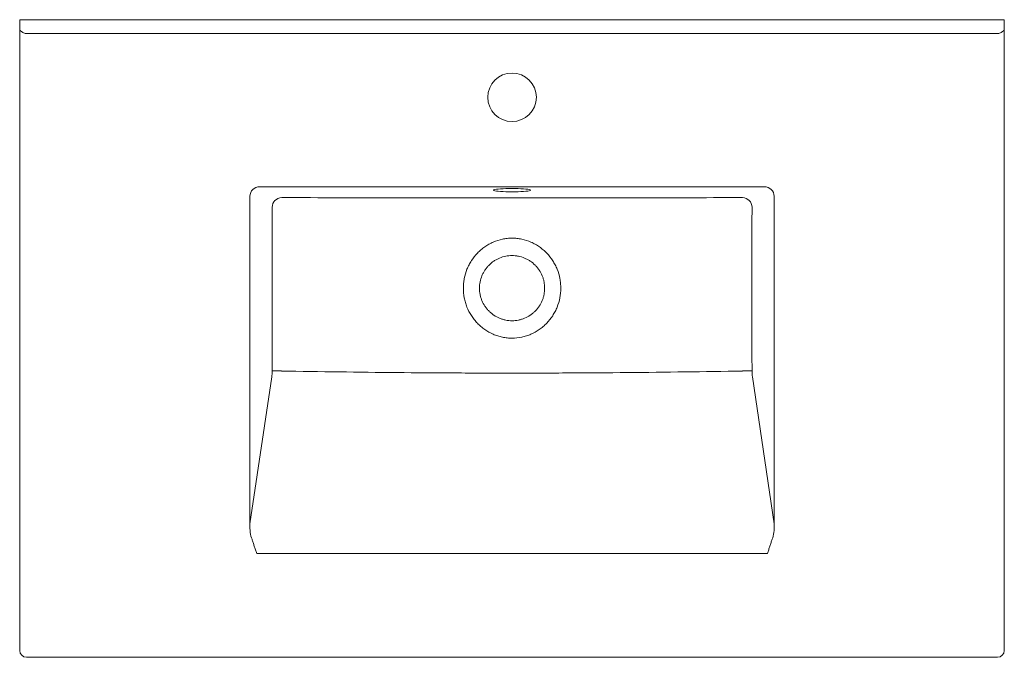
# Model space of a CAD drawing. Header units: millimetres. Extents: x 4540.238 to 4540.948, y 2348.132 to 2348.592.
import ezdxf

# ---------------------------------------------------------------- set-up
doc = ezdxf.new("R2010")
doc.units = ezdxf.units.MM
doc.layers.add('SANINDUSA', color=3, linetype='Continuous')

msp = doc.modelspace()

# ---------------------------------------------------------------- linework, layer by layer
at = {"layer": 'SANINDUSA', "linetype": 'Continuous', "lineweight": 15}
for p, q in [((4540.23801, 2348.58567), (4540.23801, 2348.5922)), ((4540.23801, 2348.5922), (4540.24301, 2348.5922)), ((4540.94301, 2348.5922), (4540.24301, 2348.5922)), ((4540.94301, 2348.5922), (4540.94801, 2348.5922)), ((4540.94801, 2348.5922), (4540.94801, 2348.58567)), ((4540.23801, 2348.5812), (4540.23801, 2348.58567)), ((4540.23801, 2348.1372), (4540.23801, 2348.5812)), ((4540.24301, 2348.5822), (4540.94301, 2348.5822)), ((4540.94801, 2348.58567), (4540.94801, 2348.5812)), ((4540.94801, 2348.5812), (4540.94801, 2348.1372)), ((4540.77493, 2348.47164), (4540.41119, 2348.47164)), ((4540.40408, 2348.46477), (4540.40408, 2348.22853)), ((4540.78204, 2348.22853), (4540.78204, 2348.46477)), ((4540.40408, 2348.22853), (4540.41975, 2348.33443)), ((4540.76637, 2348.33443), (4540.78204, 2348.22853)), ((4540.77718, 2348.2071), (4540.40893, 2348.2071)), ((4540.94301, 2348.1322), (4540.24301, 2348.1322))]:
    msp.add_line(p, q, dxfattribs=at)
at = {"layer": 'SANINDUSA', "linetype": 'Continuous', "lineweight": 15, "flags": 128}
msp.add_lwpolyline([(4540.59306, 2348.46802), (4540.59528, 2348.46803), (4540.59744, 2348.46808), (4540.59948, 2348.46816), (4540.60135, 2348.46827), (4540.60299, 2348.4684), (4540.60436, 2348.46855), (4540.60542, 2348.46872), (4540.60615, 2348.46891), (4540.60651, 2348.4691), (4540.60651, 2348.46929), (4540.60615, 2348.46948), (4540.60542, 2348.46967), (4540.60436, 2348.46984), (4540.60299, 2348.46999), (4540.60135, 2348.47012), (4540.59948, 2348.47023), (4540.59744, 2348.47031), (4540.59528, 2348.47036), (4540.59306, 2348.47037), (4540.59084, 2348.47036), (4540.58867, 2348.47031), (4540.58663, 2348.47023), (4540.58477, 2348.47012), (4540.58313, 2348.46999), (4540.58176, 2348.46984), (4540.5807, 2348.46967), (4540.57997, 2348.46948), (4540.5796, 2348.46929), (4540.5796, 2348.4691), (4540.57997, 2348.46891), (4540.5807, 2348.46872), (4540.58176, 2348.46855), (4540.58313, 2348.4684), (4540.58477, 2348.46827), (4540.58663, 2348.46816), (4540.58867, 2348.46808), (4540.59084, 2348.46803), (4540.59306, 2348.46802)], dxfattribs=at)
at = {"layer": 'SANINDUSA', "linetype": 'Continuous', "lineweight": 15}
msp.add_circle((4540.59306, 2348.5362), 0.0175, dxfattribs=at)
for centre, radius, start, end in [((4540.4271, 2348.45677), 0.00706, 91.34042, 179.31825), ((4540.75902, 2348.45677), 0.00706, 0.68175, 88.65958), ((4540.42597, 2348.5274), 0.18865, 268.19591, 270.2655), ((4540.76014, 2348.5274), 0.18865, 269.7345, 271.80409), ((4540.24301, 2348.1372), 0.005, 180, 270), ((4540.94301, 2348.1372), 0.005, 270, 0)]:
    msp.add_arc(centre, radius, start, end, dxfattribs=at)
for centre, major_axis, ratio, start_param, end_param in [((4540.4114, 2348.46456), (0.00663, -0.00329), 0.945891, 2.038989, 3.59465), ((4540.77472, 2348.46456), (0.00663, 0.00329), 0.945891, 5.830128, 7.385789), ((4540.4114, 2348.23143), (0.00255, 0.01726), 0.401176, 1.798433, 2.574634), ((4540.77472, 2348.23143), (-0.00255, 0.01726), 0.401176, 3.708551, 4.484752)]:
    msp.add_ellipse(centre, major_axis=major_axis, ratio=ratio, start_param=start_param, end_param=end_param, dxfattribs=at)
for points, knots in [([(4540.23801, 2348.58567), (4540.23801, 2348.58567), (4540.23801, 2348.58565), (4540.23801, 2348.58561), (4540.23801, 2348.58551), (4540.23806, 2348.58522), (4540.23832, 2348.58461), (4540.239, 2348.58383), (4540.23992, 2348.58314), (4540.24086, 2348.58263), (4540.24189, 2348.58226), (4540.24268, 2348.58222), (4540.24301, 2348.5822)], [0, 0, 0, 0, 0.001946, 0.011434, 0.03006, 0.079946, 0.227067, 0.464396, 0.599184, 0.708363, 0.879823, 1, 1, 1, 1]), ([(4540.94801, 2348.58567), (4540.94801, 2348.58567), (4540.94801, 2348.58565), (4540.94801, 2348.58561), (4540.948, 2348.58551), (4540.94795, 2348.58522), (4540.9477, 2348.58461), (4540.94701, 2348.58383), (4540.94609, 2348.58314), (4540.94516, 2348.58263), (4540.94412, 2348.58226), (4540.94333, 2348.58222), (4540.94301, 2348.5822)], [0, 0, 0, 0, 0.001946, 0.011434, 0.03006, 0.079946, 0.227067, 0.464396, 0.599184, 0.708363, 0.879823, 1, 1, 1, 1]), ([(4540.42693, 2348.46382), (4540.44078, 2348.46381), (4540.45462, 2348.46379), (4540.48231, 2348.46377), (4540.49615, 2348.46376), (4540.52384, 2348.46374), (4540.53768, 2348.46374), (4540.55845, 2348.46373), (4540.56537, 2348.46373), (4540.57921, 2348.46372), (4540.59306, 2348.46372), (4540.6069, 2348.46372), (4540.62075, 2348.46373), (4540.62767, 2348.46373), (4540.64843, 2348.46374), (4540.66228, 2348.46374), (4540.68997, 2348.46376), (4540.70381, 2348.46377), (4540.7315, 2348.46379), (4540.74534, 2348.46381), (4540.75918, 2348.46382)], [0, 0, 0, 0, 0.125, 0.125, 0.25, 0.25, 0.375, 0.375, 0.4375, 0.4375, 0.5, 0.5625, 0.5625, 0.625, 0.625, 0.75, 0.75, 0.875, 0.875, 1, 1, 1, 1]), ([(4540.42004, 2348.33884), (4540.42006, 2348.34868), (4540.42008, 2348.35851), (4540.4201, 2348.37818), (4540.42011, 2348.38801), (4540.42011, 2348.40768), (4540.4201, 2348.41752), (4540.42008, 2348.43718), (4540.42006, 2348.44702), (4540.42004, 2348.45685)], [0, 0, 0, 0, 0.25, 0.25, 0.5, 0.5, 0.75, 0.75, 1, 1, 1, 1]), ([(4540.76608, 2348.45685), (4540.76606, 2348.44702), (4540.76604, 2348.43718), (4540.76601, 2348.41752), (4540.76601, 2348.40768), (4540.76601, 2348.38801), (4540.76601, 2348.37818), (4540.76604, 2348.35851), (4540.76606, 2348.34868), (4540.76608, 2348.33884)], [0, 0, 0, 0, 0.25, 0.25, 0.5, 0.5, 0.75, 0.75, 1, 1, 1, 1]), ([(4540.59306, 2348.36244), (4540.59188, 2348.36244), (4540.59071, 2348.3625), (4540.5884, 2348.36274), (4540.58725, 2348.36292), (4540.58498, 2348.36339), (4540.58386, 2348.36369), (4540.58218, 2348.36422), (4540.58163, 2348.36442), (4540.58053, 2348.36483), (4540.57999, 2348.36505), (4540.57732, 2348.36621), (4540.5753, 2348.36735), (4540.57242, 2348.36935), (4540.57149, 2348.37008), (4540.56972, 2348.37159), (4540.56887, 2348.37239), (4540.56727, 2348.37406), (4540.56651, 2348.37494), (4540.56542, 2348.37631), (4540.56507, 2348.37677), (4540.56439, 2348.37772), (4540.56406, 2348.37821), (4540.56247, 2348.38067), (4540.56141, 2348.38273), (4540.56012, 2348.38596), (4540.55974, 2348.38706), (4540.55924, 2348.38875), (4540.55909, 2348.38932), (4540.55882, 2348.39046), (4540.55869, 2348.39103), (4540.55815, 2348.39389), (4540.55793, 2348.39619), (4540.55793, 2348.3991), (4540.55795, 2348.39968), (4540.558, 2348.40085), (4540.55804, 2348.40144), (4540.55821, 2348.40319), (4540.55838, 2348.40434), (4540.55903, 2348.40776), (4540.55968, 2348.40998), (4540.56099, 2348.41323), (4540.56148, 2348.4143), (4540.56255, 2348.41637), (4540.56313, 2348.41738), (4540.56502, 2348.42029), (4540.56645, 2348.42211), (4540.56849, 2348.42423), (4540.5689, 2348.42464), (4540.56975, 2348.42544), (4540.57019, 2348.42583), (4540.57151, 2348.42696), (4540.57243, 2348.42767), (4540.57432, 2348.42899), (4540.5753, 2348.42961), (4540.57683, 2348.43047), (4540.57734, 2348.43074), (4540.57839, 2348.43126), (4540.57893, 2348.43151), (4540.5816, 2348.43268), (4540.58381, 2348.43338), (4540.58722, 2348.4341), (4540.58837, 2348.43429), (4540.59071, 2348.43453), (4540.59188, 2348.43459), (4540.59421, 2348.43459), (4540.59538, 2348.43453), (4540.59713, 2348.43435), (4540.59772, 2348.43428), (4540.59887, 2348.43409), (4540.59945, 2348.43399), (4540.6023, 2348.43339), (4540.60451, 2348.43268), (4540.60719, 2348.43151), (4540.60773, 2348.43126), (4540.60878, 2348.43074), (4540.60929, 2348.43046), (4540.61082, 2348.42961), (4540.6118, 2348.42899), (4540.6137, 2348.42766), (4540.61462, 2348.42695), (4540.61639, 2348.42543), (4540.61725, 2348.42462), (4540.61968, 2348.4221), (4540.62111, 2348.42028), (4540.62269, 2348.41783), (4540.62299, 2348.41734), (4540.62358, 2348.41633), (4540.62386, 2348.41581), (4540.62466, 2348.41425), (4540.62515, 2348.41319), (4540.62644, 2348.40995), (4540.62709, 2348.40773), (4540.62764, 2348.40486), (4540.62774, 2348.40428), (4540.6279, 2348.40312), (4540.62797, 2348.40254), (4540.62813, 2348.4008), (4540.62818, 2348.39964), (4540.62818, 2348.39616), (4540.62797, 2348.39385), (4540.62708, 2348.38923), (4540.62642, 2348.387), (4540.62512, 2348.38378), (4540.62464, 2348.38273), (4540.62384, 2348.38118), (4540.62356, 2348.38066), (4540.62297, 2348.37965), (4540.62266, 2348.37915), (4540.62108, 2348.3767), (4540.61964, 2348.37488), (4540.61722, 2348.37237), (4540.61638, 2348.37158), (4540.61504, 2348.37043), (4540.61459, 2348.37006), (4540.61366, 2348.36935), (4540.61319, 2348.369), (4540.61081, 2348.36734), (4540.60879, 2348.36621), (4540.60612, 2348.36505), (4540.60558, 2348.36483), (4540.60448, 2348.36442), (4540.60393, 2348.36422), (4540.60225, 2348.36369), (4540.60113, 2348.36339), (4540.59772, 2348.36268), (4540.59541, 2348.36244), (4540.59306, 2348.36244)], [0, 0, 0, 0, 0.015625, 0.015625, 0.03125, 0.03125, 0.046875, 0.046875, 0.054687, 0.054687, 0.0625, 0.0625, 0.09375, 0.09375, 0.109375, 0.109375, 0.125, 0.125, 0.140625, 0.140625, 0.148438, 0.148438, 0.15625, 0.15625, 0.1875, 0.1875, 0.203125, 0.203125, 0.210938, 0.210938, 0.21875, 0.21875, 0.25, 0.25, 0.257812, 0.257812, 0.265625, 0.265625, 0.28125, 0.28125, 0.3125, 0.3125, 0.328125, 0.328125, 0.34375, 0.34375, 0.375, 0.375, 0.382812, 0.382812, 0.390625, 0.390625, 0.40625, 0.40625, 0.421875, 0.421875, 0.429687, 0.429687, 0.4375, 0.4375, 0.46875, 0.46875, 0.484375, 0.484375, 0.5, 0.5, 0.515625, 0.515625, 0.523437, 0.523437, 0.53125, 0.53125, 0.5625, 0.5625, 0.570312, 0.570312, 0.578125, 0.578125, 0.59375, 0.59375, 0.609375, 0.609375, 0.625, 0.625, 0.65625, 0.65625, 0.664062, 0.664062, 0.671875, 0.671875, 0.6875, 0.6875, 0.71875, 0.71875, 0.726562, 0.726562, 0.734375, 0.734375, 0.75, 0.75, 0.78125, 0.78125, 0.8125, 0.8125, 0.828125, 0.828125, 0.835937, 0.835937, 0.84375, 0.84375, 0.875, 0.875, 0.890625, 0.890625, 0.898437, 0.898437, 0.90625, 0.90625, 0.9375, 0.9375, 0.945312, 0.945312, 0.953125, 0.953125, 0.96875, 0.96875, 1, 1, 1, 1]), ([(4540.59306, 2348.37501), (4540.59151, 2348.37501), (4540.58998, 2348.37517), (4540.58771, 2348.37562), (4540.58696, 2348.37581), (4540.58548, 2348.37626), (4540.58475, 2348.37652), (4540.58263, 2348.3774), (4540.58128, 2348.37812), (4540.57935, 2348.37941), (4540.57873, 2348.37987), (4540.57754, 2348.38085), (4540.57697, 2348.38137), (4540.57589, 2348.38245), (4540.57538, 2348.38302), (4540.57465, 2348.38391), (4540.57441, 2348.38421), (4540.57395, 2348.38483), (4540.57373, 2348.38515), (4540.57265, 2348.38676), (4540.57193, 2348.38811), (4540.57105, 2348.39023), (4540.57079, 2348.39096), (4540.57046, 2348.39207), (4540.57035, 2348.39244), (4540.57017, 2348.39319), (4540.57008, 2348.39357), (4540.56971, 2348.39545), (4540.56956, 2348.39698), (4540.56956, 2348.3989), (4540.56957, 2348.39928), (4540.56961, 2348.40006), (4540.56963, 2348.40044), (4540.56975, 2348.4016), (4540.56986, 2348.40236), (4540.57031, 2348.40461), (4540.57075, 2348.40608), (4540.57164, 2348.40822), (4540.57198, 2348.40892), (4540.5727, 2348.41028), (4540.57309, 2348.41094), (4540.57394, 2348.41221), (4540.5744, 2348.41282), (4540.57538, 2348.41401), (4540.5759, 2348.41459), (4540.57754, 2348.41623), (4540.57872, 2348.4172), (4540.58064, 2348.41848), (4540.5813, 2348.41887), (4540.58266, 2348.41961), (4540.58336, 2348.41993), (4540.58549, 2348.42081), (4540.58695, 2348.42126), (4540.58922, 2348.42171), (4540.58999, 2348.42183), (4540.59153, 2348.42198), (4540.59229, 2348.42201), (4540.59382, 2348.42201), (4540.59459, 2348.42198), (4540.59573, 2348.42186), (4540.59611, 2348.42182), (4540.59688, 2348.4217), (4540.59726, 2348.42164), (4540.59916, 2348.42126), (4540.60063, 2348.42081), (4540.60275, 2348.41994), (4540.60344, 2348.41961), (4540.60447, 2348.41906), (4540.6048, 2348.41887), (4540.60547, 2348.41847), (4540.60579, 2348.41827), (4540.60739, 2348.4172), (4540.60858, 2348.41623), (4540.60994, 2348.41487), (4540.6102, 2348.41459), (4540.61072, 2348.41402), (4540.61098, 2348.41372), (4540.61171, 2348.41283), (4540.61217, 2348.41221), (4540.61345, 2348.4103), (4540.61417, 2348.40895), (4540.61491, 2348.40716), (4540.61505, 2348.4068), (4540.61531, 2348.40607), (4540.61543, 2348.40571), (4540.61577, 2348.40461), (4540.61595, 2348.40386), (4540.61625, 2348.40236), (4540.61637, 2348.4016), (4540.61652, 2348.40007), (4540.61656, 2348.39929), (4540.61656, 2348.39698), (4540.61641, 2348.39545), (4540.61596, 2348.3932), (4540.61578, 2348.39245), (4540.61533, 2348.39097), (4540.61507, 2348.39024), (4540.61419, 2348.38811), (4540.61347, 2348.38676), (4540.61218, 2348.38484), (4540.61172, 2348.38421), (4540.61074, 2348.38302), (4540.61023, 2348.38245), (4540.60915, 2348.38137), (4540.60858, 2348.38085), (4540.60739, 2348.37988), (4540.60677, 2348.37942), (4540.60484, 2348.37812), (4540.60349, 2348.3774), (4540.60137, 2348.37652), (4540.60064, 2348.37626), (4540.59917, 2348.37581), (4540.59841, 2348.37562), (4540.59614, 2348.37517), (4540.59461, 2348.37501), (4540.59306, 2348.37501)], [0, 0, 0, 0, 0.03125, 0.03125, 0.046875, 0.046875, 0.0625, 0.0625, 0.09375, 0.09375, 0.109375, 0.109375, 0.125, 0.125, 0.140625, 0.140625, 0.148438, 0.148438, 0.15625, 0.15625, 0.1875, 0.1875, 0.203125, 0.203125, 0.210938, 0.210938, 0.21875, 0.21875, 0.25, 0.25, 0.257813, 0.257813, 0.265625, 0.265625, 0.28125, 0.28125, 0.3125, 0.3125, 0.328125, 0.328125, 0.34375, 0.34375, 0.359375, 0.359375, 0.375, 0.375, 0.40625, 0.40625, 0.421875, 0.421875, 0.4375, 0.4375, 0.46875, 0.46875, 0.484375, 0.484375, 0.5, 0.5, 0.515625, 0.515625, 0.523437, 0.523437, 0.53125, 0.53125, 0.5625, 0.5625, 0.578125, 0.578125, 0.585937, 0.585937, 0.59375, 0.59375, 0.625, 0.625, 0.632812, 0.632812, 0.640625, 0.640625, 0.65625, 0.65625, 0.6875, 0.6875, 0.695312, 0.695312, 0.703125, 0.703125, 0.71875, 0.71875, 0.734375, 0.734375, 0.75, 0.75, 0.78125, 0.78125, 0.796875, 0.796875, 0.8125, 0.8125, 0.84375, 0.84375, 0.859375, 0.859375, 0.875, 0.875, 0.890625, 0.890625, 0.90625, 0.90625, 0.9375, 0.9375, 0.953125, 0.953125, 0.96875, 0.96875, 1, 1, 1, 1]), ([(4540.41975, 2348.33443), (4540.41984, 2348.33505), (4540.41991, 2348.33573), (4540.42001, 2348.33725), (4540.42003, 2348.33803), (4540.42004, 2348.33884)], [0, 0, 0, 0, 0.5, 0.5, 1, 1, 1, 1]), ([(4540.42685, 2348.33875), (4540.4407, 2348.33851), (4540.45455, 2348.33829), (4540.48225, 2348.33791), (4540.4961, 2348.33776), (4540.5238, 2348.33751), (4540.53765, 2348.33742), (4540.55843, 2348.3373), (4540.56535, 2348.33726), (4540.5792, 2348.33719), (4540.58613, 2348.33717), (4540.59998, 2348.33717), (4540.60691, 2348.33719), (4540.62076, 2348.33726), (4540.62768, 2348.3373), (4540.64846, 2348.33742), (4540.66231, 2348.33751), (4540.69002, 2348.33776), (4540.70387, 2348.33791), (4540.73157, 2348.33829), (4540.74542, 2348.33851), (4540.75927, 2348.33875)], [0, 0, 0, 0, 0.125, 0.125, 0.25, 0.25, 0.375, 0.375, 0.4375, 0.4375, 0.5, 0.5, 0.5625, 0.5625, 0.625, 0.625, 0.75, 0.75, 0.875, 0.875, 1, 1, 1, 1]), ([(4540.76608, 2348.33884), (4540.76608, 2348.33803), (4540.76611, 2348.33725), (4540.76621, 2348.33573), (4540.76628, 2348.33505), (4540.76637, 2348.33443)], [0, 0, 0, 0, 0.5, 0.5, 1, 1, 1, 1]), ([(4540.40553, 2348.21742), (4540.40578, 2348.21659), (4540.40605, 2348.21576), (4540.40659, 2348.21407), (4540.40687, 2348.21322), (4540.40744, 2348.2115), (4540.40773, 2348.21063), (4540.40832, 2348.20887), (4540.40862, 2348.20798), (4540.40893, 2348.2071)], [0, 0, 0, 0, 0.25, 0.25, 0.5, 0.5, 0.75, 0.75, 1, 1, 1, 1]), ([(4540.78059, 2348.21742), (4540.78033, 2348.21659), (4540.78007, 2348.21576), (4540.77952, 2348.21407), (4540.77924, 2348.21322), (4540.77868, 2348.2115), (4540.77839, 2348.21063), (4540.7778, 2348.20887), (4540.7775, 2348.20798), (4540.77718, 2348.2071)], [0, 0, 0, 0, 0.25, 0.25, 0.5, 0.5, 0.75, 0.75, 1, 1, 1, 1])]:
    msp.add_open_spline(points, degree=3, knots=knots, dxfattribs=at)

doc.saveas('drawing.dxf')
